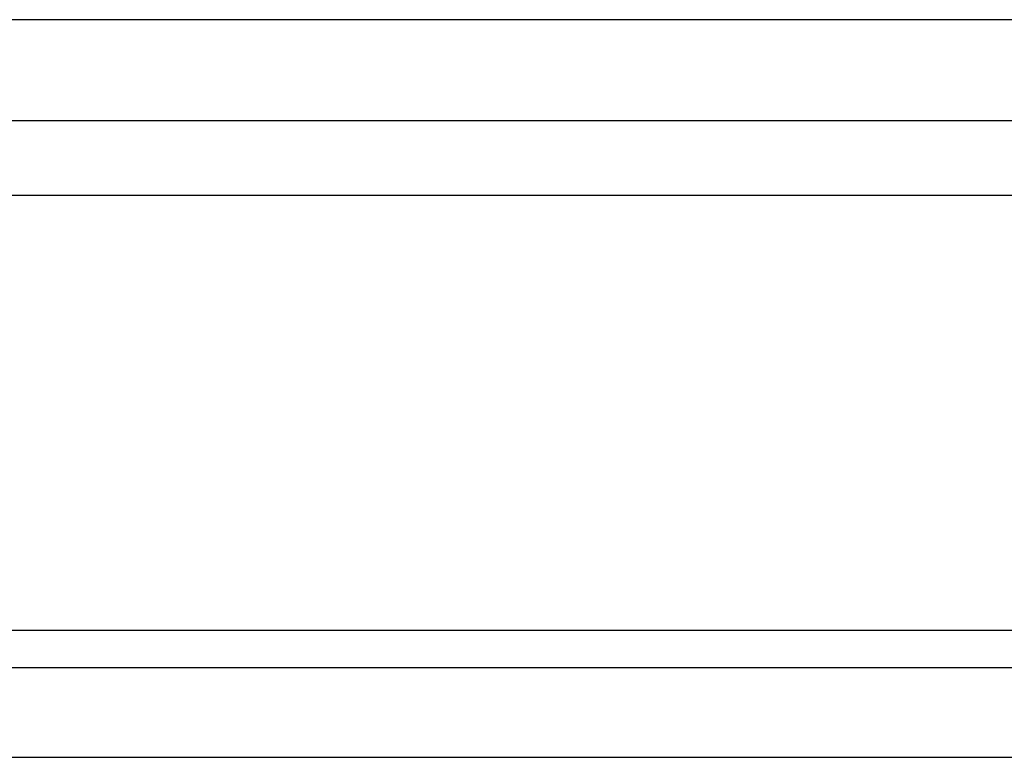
# Model space of a CAD drawing. Header units: millimetres. Extents: x 32 to 866, y -77 to 199.
# Tile 23 of 53: x 692 to 711, y -33 to -19. Entities that reach past the tile are written whole.
import ezdxf

# ---------------------------------------------------------------- set-up
doc = ezdxf.new("R2010")
doc.units = ezdxf.units.MM
doc.header["$LTSCALE"] = 0.15
doc.layers.add('OUT', color=3, linetype='CONTINUOUS')

msp = doc.modelspace()

# ---------------------------------------------------------------- linework, layer by layer
at = {"layer": 'OUT', "color": 0}
for p, q in [((760.07, -18.987), (655.835, -18.987)), ((477.568, -20.902), (866.203, -20.902)), ((477.142, -22.316), (866.203, -22.316)), ((473.497, -30.573), (866.203, -30.573)), ((473.111, -31.28), (866.203, -31.28)), ((386.203, -32.987), (866.203, -32.987))]:
    msp.add_line(p, q, dxfattribs=at)

doc.saveas('drawing.dxf')
